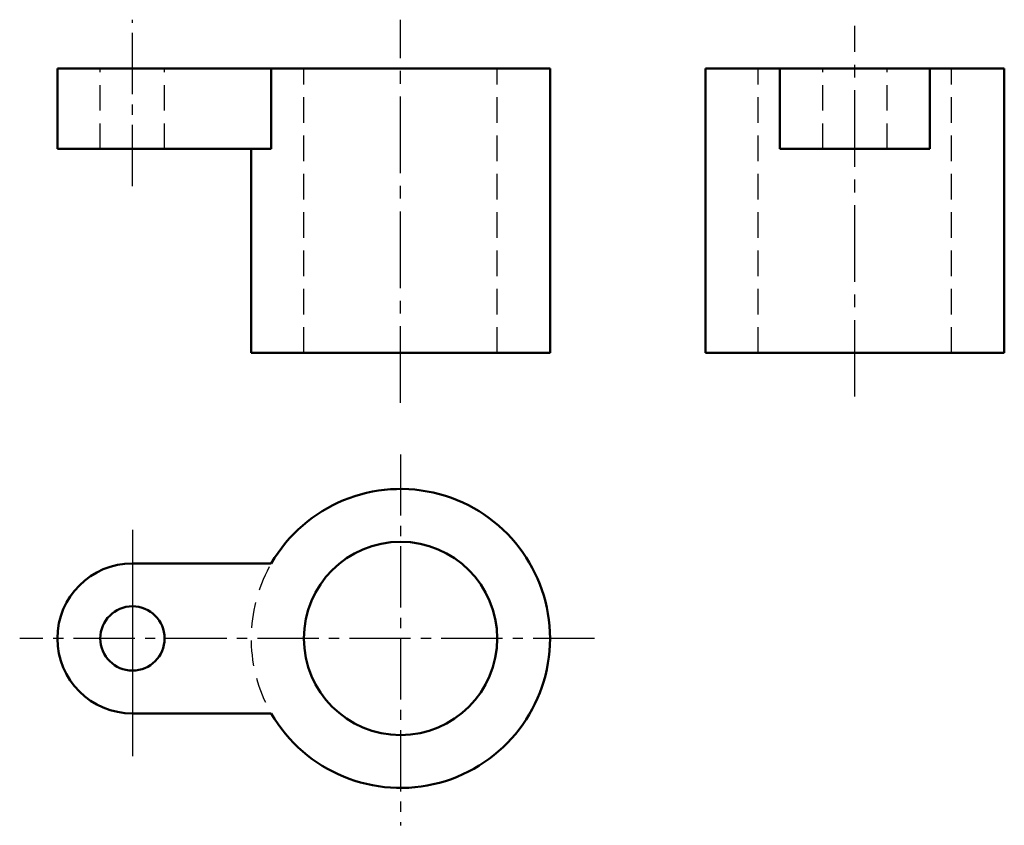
# Model space of a CAD drawing. Header units: millimetres. Extents: x 170 to 353, y 278 to 429.
import ezdxf

# ---------------------------------------------------------------- set-up
doc = ezdxf.new("R2010")
doc.units = ezdxf.units.MM
doc.header["$LTSCALE"] = 0.75
doc.linetypes.add('CENTER2', pattern=[28.575, 19.05, -3.175, 3.175, -3.175])
doc.linetypes.add('DASHED2', pattern=[9.525, 6.35, -3.175])
for name, color, linetype in [('点画线层', 3, 'CENTER2'), ('细实线层', 7, 'Continuous'), ('虚线层', 2, 'DASHED2')]:
    doc.layers.add(name, color=color, linetype=linetype)
doc.layers.add('粗实线层', color=7, linetype='Continuous', lineweight=50)

# ---------------------------------------------------------------- blocks, each defined once
blk = doc.blocks.new('tyt')
at = {"layer": '点画线层', "color": 7, "ltscale": 0.8}
for p, q in [((-217.17, 142.61), (-217.17, 173.66)), ((-167.17, 92.59), (-167.17, 23.4)), ((-131, 58.26), (-238.2, 58.26))]:
    blk.add_line(p, q, dxfattribs=at)
at = {"layer": '点画线层', "color": 7}
for p, q in [((-167.17, 102.19), (-167.17, 173.66)), ((-82.44, 103.36), (-82.44, 172.49))]:
    blk.add_line(p, q, dxfattribs=at)
at = {"layer": '粗实线层'}
for p, q in [((-231.17, 149.56), (-231.17, 164.56)), ((-217.17, 164.56), (-231.17, 164.56)), ((-191.28, 164.56), (-217.17, 164.56)), ((-139.29, 164.56), (-191.28, 164.56)), ((-191.28, 149.56), (-191.28, 164.56)), ((-139.29, 164.56), (-139.29, 111.56)), ((-110.32, 164.56), (-110.32, 111.56)), ((-110.32, 164.56), (-96.44, 164.56)), ((-96.44, 149.56), (-96.44, 164.56)), ((-96.44, 164.56), (-68.44, 164.56)), ((-68.44, 149.56), (-68.44, 164.56)), ((-68.44, 164.56), (-54.56, 164.56)), ((-54.56, 111.56), (-54.56, 164.56)), ((-217.17, 149.56), (-231.17, 149.56)), ((-191.28, 149.56), (-217.17, 149.56)), ((-195.05, 111.56), (-195.05, 149.56)), ((-96.44, 149.56), (-68.44, 149.56)), ((-139.29, 111.56), (-195.05, 111.56)), ((-110.32, 111.56), (-82.44, 111.56)), ((-82.44, 111.56), (-54.56, 111.56)), ((-191.28, 72.26), (-217.17, 72.26)), ((-217.17, 44.26), (-191.28, 44.26))]:
    blk.add_line(p, q, dxfattribs=at)
for centre, radius in [((-167.17, 58.26), 18.02), ((-217.17, 58.26), 6)]:
    blk.add_circle(centre, radius, dxfattribs=at)
for centre, radius, start, end in [((-167.17, 58.26), 27.88, 210.1422, 149.8578), ((-217.17, 58.26), 14, 90, 270)]:
    blk.add_arc(centre, radius, start, end, dxfattribs=at)
at = {"layer": '细实线层', "color": 7, "ltscale": 0.8}
blk.add_line((-217.17, 78.52), (-217.17, 36.3), dxfattribs=at)
at = {"layer": '虚线层', "color": 7}
for p, q in [((-223.17, 149.56), (-223.17, 164.56)), ((-211.17, 149.56), (-211.17, 164.56)), ((-185.2, 111.56), (-185.2, 164.56)), ((-149.15, 111.56), (-149.15, 164.56)), ((-100.46, 111.56), (-100.46, 164.56)), ((-88.44, 149.56), (-88.44, 164.56)), ((-76.44, 149.56), (-76.44, 164.56)), ((-64.42, 111.56), (-64.42, 164.56))]:
    blk.add_line(p, q, dxfattribs=at)
blk.add_arc((-167.17, 58.26), 27.88, 151.4106, 207.5443, dxfattribs=at)

msp = doc.modelspace()

# ---------------------------------------------------------------- block references
at = {"layer": '点画线层', "color": 7}
msp.add_blockref('tyt', (407.77, 255.05), dxfattribs=at)

doc.saveas('drawing.dxf')
